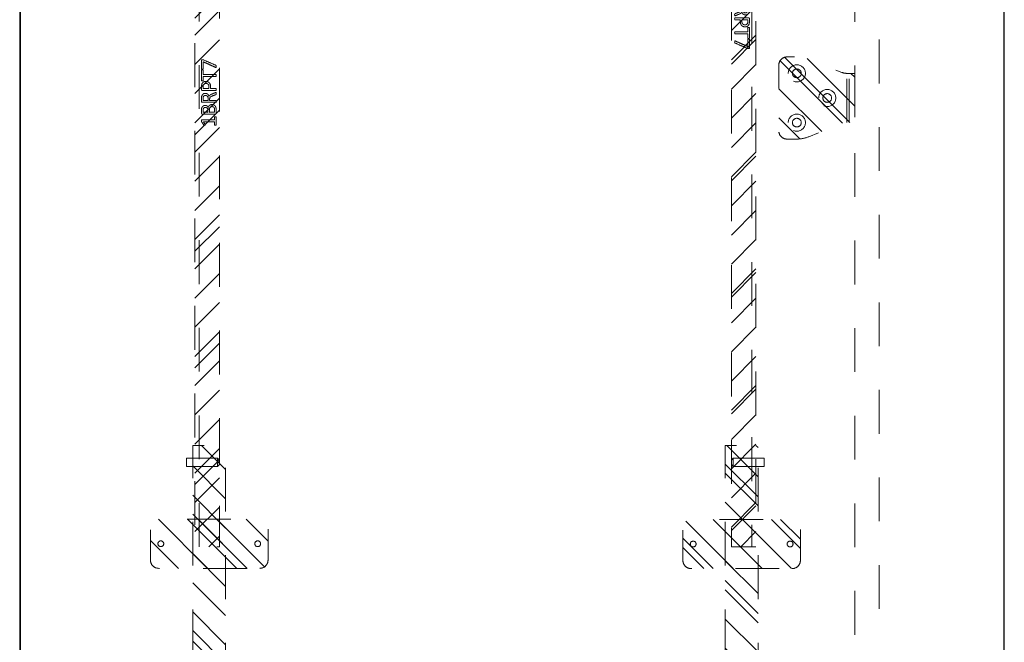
# Model space of a CAD drawing. Header units: inches. Extents: x -463 to -294, y -230 to 12.
# Tile 44 of 68: x -362 to -332, y -45 to -26. Entities that reach past the tile are written whole.
import ezdxf

# ---------------------------------------------------------------- set-up
doc = ezdxf.new("R2010")
doc.units = ezdxf.units.IN
doc.header["$LTSCALE"] = 32
doc.header["$MEASUREMENT"] = 0
doc.header["$PDMODE"] = 1
doc.header["$PDSIZE"] = -2
doc.linetypes.add('Dash Style-1', pattern=[0.083328, 0.041656, -0.041672])
for name, color, linetype, lineweight in [('DashLine', 7, 'Dash Style-1', 13), ('DashLineFill', 7, 'Dash Style-1', 13), ('Drawing', 7, 'Continuous', 18), ('Metal-DeskStructure', 7, 'Continuous', 13), ('None', 7, 'Continuous', 18), ('SolidLine', 7, 'Continuous', 15), ('Wood_1-H', 7, 'Continuous', 13), ('Wood_1-V', 7, 'Continuous', 13)]:
    doc.layers.add(name, color=color, linetype=linetype, lineweight=lineweight)
pattern_1 = [(45, (0, 0), (-1.61302, 1.93572), []), (45, (-1.0608, 1.0608), (-0.472346, 0.416761), [])]

# ---------------------------------------------------------------- blocks, each defined once
blk = doc.blocks.new('Group-13')
at = {"layer": 'Wood_1-H'}
for points in [[(-2.044, 22.895), (-2.044, -48.877)], [(-2.044, -47.814), (-2.044, 22.895), (-2.044, 22.895)], [(-2.044, -48.877), (-2.025, -48.877), (-2.025, 22.895), (-2.044, 22.895), (-2.044, -48.877)], [(-2.044, 22.895), (-2.025, 22.895), (-2.025, -47.814), (-2.044, -47.814), (-2.044, 22.895)], [(-2.025, 22.895), (-2.025, -48.877)], [(-2.025, -47.814), (-2.025, 22.895), (-2.025, 22.895)], [(27.936, 22.895), (27.936, -48.877)], [(27.936, -47.814), (27.936, 22.895), (27.936, 22.895)], [(27.936, -48.877), (27.956, -48.877), (27.956, 22.895), (27.936, 22.895), (27.936, -48.877)], [(27.936, 22.895), (27.956, 22.895), (27.956, -47.814), (27.936, -47.814), (27.936, 22.895)], [(27.956, 22.895), (27.956, -48.877)], [(27.956, -47.814), (27.956, 22.895), (27.956, 22.895)]]:
    blk.add_lwpolyline(points, dxfattribs=at)
at = {"layer": 'Wood_1-V'}
for points in [[(-2.025, 22.895), (-2.025, -48.877)], [(-2.025, -47.814), (-2.025, 22.895), (-2.025, 22.895)], [(-2.025, -48.877), (27.936, -48.877), (27.936, 22.895), (-2.025, 22.895), (-2.025, -48.877)], [(-2.025, 22.895), (27.936, 22.895), (27.936, -47.814), (-2.025, -47.814), (-2.025, 22.895)], [(27.936, 22.895), (27.936, -48.877)], [(27.936, -47.814), (27.936, 22.895), (27.936, 22.895)]]:
    blk.add_lwpolyline(points, dxfattribs=at)
blk = doc.blocks.new('Group-44')
at = {"layer": 'Metal-DeskStructure', "color": 7}
for points, knots in [([(-0.187, 1.906), (-0.194, 1.906), (-0.208, 1.909), (-0.211, 1.917), (-0.211, 2.036), (-0.211, 2.155), (-0.209, 2.159), (-0.204, 2.162), (-0.194, 2.164), (-0.181, 2.164), (-0.172, 2.162), (-0.167, 2.161), (-0.163, 2.155), (-0.163, 2.106), (-0.163, 2.059), (0.007, 2.059), (0.177, 2.059), (0.151, 2.102), (0.125, 2.146), (0.123, 2.151), (0.121, 2.161), (0.125, 2.164), (0.136, 2.166), (0.148, 2.166), (0.158, 2.166), (0.164, 2.164), (0.167, 2.161), (0.169, 2.157), (0.202, 2.105), (0.236, 2.054), (0.237, 2.052), (0.237, 2.048), (0.239, 2.042), (0.239, 2.025), (0.239, 2.007), (0.236, 2.002), (0.232, 2), (0.034, 2), (-0.163, 2), (-0.163, 1.959), (-0.163, 1.915), (-0.167, 1.911), (-0.172, 1.908), (-0.181, 1.906), (-0.187, 1.906)], [0, 0, 0, 0.00261, 0.007831, 0.010441, 0.176195, 0.178805, 0.181415, 0.184026, 0.186636, 0.188594, 0.190551, 0.192509, 0.194467, 0.244389, 0.244389, 0.424498, 0.424498, 0.47805, 0.47805, 0.484241, 0.490432, 0.496622, 0.502813, 0.507071, 0.510941, 0.514811, 0.518682, 0.518682, 0.576295, 0.576295, 0.578743, 0.58119, 0.583638, 0.590247, 0.593184, 0.596122, 0.599059, 0.911881, 0.911881, 0.976501, 0.982376, 0.988251, 0.994125, 1, 1, 1]), ([(-0.082, 1.535), (-0.104, 1.535), (-0.139, 1.546), (-0.169, 1.564), (-0.189, 1.592), (-0.211, 1.642), (-0.211, 1.749), (-0.211, 1.815), (-0.2, 1.83), (0.013, 1.83), (0.226, 1.83), (0.237, 1.815), (0.237, 1.757), (0.237, 1.666), (0.221, 1.614), (0.193, 1.581), (0.151, 1.562), (0.108, 1.562), (0.079, 1.57), (0.055, 1.585), (0.034, 1.609), (0.029, 1.622), (0.025, 1.603), (0.007, 1.572), (-0.021, 1.548), (-0.06, 1.535), (-0.082, 1.535)], [0, 0, 0, 0.031455, 0.06291, 0.094366, 0.125821, 0.188731, 0.266159, 0.275837, 0.285516, 0.435531, 0.44521, 0.454888, 0.521427, 0.574659, 0.627891, 0.681123, 0.734355, 0.762747, 0.791139, 0.819531, 0.847924, 0.847924, 0.885943, 0.923962, 0.961981, 1, 1, 1]), ([(-0.086, 1.598), (-0.065, 1.598), (-0.036, 1.61), (-0.015, 1.634), (-0.004, 1.671), (-0.004, 1.735), (-0.004, 1.771), (-0.083, 1.771), (-0.161, 1.771), (-0.161, 1.728), (-0.161, 1.644), (-0.133, 1.61), (-0.104, 1.598), (-0.086, 1.598)], [0, 0, 0, 0.079156, 0.158312, 0.237468, 0.316624, 0.419526, 0.419526, 0.643799, 0.643799, 0.767809, 0.883905, 0.941952, 1, 1, 1]), ([(0.117, 1.623), (0.134, 1.623), (0.16, 1.633), (0.178, 1.653), (0.188, 1.684), (0.188, 1.74), (0.188, 1.771), (0.116, 1.771), (0.044, 1.771), (0.044, 1.737), (0.044, 1.681), (0.055, 1.651), (0.075, 1.633), (0.103, 1.623), (0.117, 1.623)], [0, 0, 0, 0.074499, 0.148998, 0.223496, 0.297995, 0.395417, 0.395417, 0.61891, 0.61891, 0.724928, 0.793696, 0.862464, 0.931232, 1, 1, 1]), ([(-0.202, 1.168), (-0.205, 1.168), (-0.209, 1.17), (-0.211, 1.178), (-0.213, 1.191), (-0.213, 1.209), (-0.211, 1.22), (-0.209, 1.228), (-0.204, 1.231), (-0.198, 1.233), (-0.145, 1.253), (-0.093, 1.274), (-0.074, 1.281), (-0.045, 1.296), (-0.023, 1.318), (-0.012, 1.348), (-0.012, 1.387), (-0.012, 1.407), (-0.107, 1.407), (-0.205, 1.407), (-0.209, 1.41), (-0.211, 1.418), (-0.213, 1.429), (-0.213, 1.445), (-0.211, 1.456), (-0.209, 1.464), (-0.205, 1.467), (0.006, 1.467), (0.226, 1.467), (0.237, 1.453), (0.237, 1.397), (0.237, 1.333), (0.236, 1.311), (0.234, 1.301), (0.23, 1.276), (0.21, 1.235), (0.18, 1.209), (0.141, 1.194), (0.097, 1.194), (0.06, 1.207), (0.033, 1.229), (0.014, 1.263), (0.007, 1.281), (0.001, 1.27), (-0.014, 1.252), (-0.034, 1.237), (-0.062, 1.224), (-0.078, 1.216), (-0.127, 1.196), (-0.176, 1.176), (-0.189, 1.17), (-0.2, 1.168), (-0.202, 1.168)], [0, 0, 0, 0.004018, 0.008035, 0.012053, 0.01607, 0.020088, 0.024105, 0.028123, 0.03214, 0.03214, 0.070951, 0.070951, 0.084634, 0.098317, 0.112001, 0.125684, 0.138745, 0.138745, 0.202807, 0.205295, 0.207782, 0.21027, 0.212758, 0.214748, 0.216739, 0.218729, 0.220719, 0.332671, 0.339637, 0.346603, 0.391882, 0.407555, 0.423229, 0.423229, 0.466696, 0.510164, 0.553631, 0.597099, 0.640566, 0.684033, 0.727501, 0.770968, 0.770968, 0.798042, 0.825115, 0.852188, 0.879262, 0.879262, 0.958132, 0.958132, 0.979066, 1, 1, 1]), ([(0.112, 1.257), (0.14, 1.257), (0.175, 1.281), (0.184, 1.309), (0.186, 1.318), (0.188, 1.34), (0.188, 1.382), (0.188, 1.407), (0.112, 1.407), (0.036, 1.407), (0.036, 1.378), (0.036, 1.325), (0.047, 1.292), (0.07, 1.268), (0.097, 1.257), (0.112, 1.257)], [0, 0, 0, 0.142515, 0.285031, 0.285031, 0.330993, 0.376955, 0.445899, 0.445899, 0.655281, 0.655281, 0.734439, 0.800829, 0.867219, 0.93361, 1, 1, 1]), ([(0.106, 0.831), (0.071, 0.831), (0.018, 0.853), (-0.019, 0.893), (-0.041, 0.952), (-0.041, 1.02), (-0.041, 1.045), (-0.121, 1.045), (-0.205, 1.045), (-0.209, 1.048), (-0.211, 1.056), (-0.213, 1.067), (-0.213, 1.083), (-0.211, 1.094), (-0.209, 1.102), (-0.205, 1.105), (0.005, 1.105), (0.225, 1.105), (0.237, 1.091), (0.237, 1.034), (0.237, 0.971), (0.234, 0.945), (0.226, 0.908), (0.204, 0.871), (0.173, 0.843), (0.13, 0.831), (0.106, 0.831)], [0, 0, 0, 0.066268, 0.132535, 0.198803, 0.26507, 0.303966, 0.303966, 0.429297, 0.43506, 0.440822, 0.446584, 0.452347, 0.456957, 0.461567, 0.466177, 0.470786, 0.728938, 0.745073, 0.761208, 0.845107, 0.870922, 0.896738, 0.922553, 0.948369, 0.974184, 1, 1, 1]), ([(0.101, 0.893), (0.129, 0.893), (0.165, 0.914), (0.182, 0.943), (0.188, 0.974), (0.188, 1.018), (0.188, 1.045), (0.098, 1.045), (0.009, 1.045), (0.009, 1.018), (0.009, 0.965), (0.022, 0.928), (0.047, 0.904), (0.081, 0.893), (0.101, 0.893)], [0, 0, 0, 0.053098, 0.106195, 0.159293, 0.212391, 0.297937, 0.297937, 0.584068, 0.584068, 0.669615, 0.752211, 0.834807, 0.917404, 1, 1, 1]), ([(0.212, 0.481), (0.206, 0.481), (0.195, 0.481), (0.189, 0.484), (0.186, 0.49), (0.186, 0.554), (0.186, 0.617), (-0.008, 0.617), (-0.205, 0.617), (-0.209, 0.621), (-0.211, 0.628), (-0.213, 0.639), (-0.213, 0.656), (-0.211, 0.667), (-0.209, 0.674), (-0.205, 0.678), (-0.008, 0.678), (0.186, 0.678), (0.186, 0.741), (0.186, 0.805), (0.189, 0.811), (0.195, 0.813), (0.204, 0.815), (0.217, 0.815), (0.228, 0.813), (0.234, 0.811), (0.237, 0.805), (0.237, 0.648), (0.237, 0.49), (0.234, 0.484), (0.228, 0.481), (0.217, 0.481), (0.212, 0.481)], [0, 0, 0, 0.003046, 0.005389, 0.007733, 0.010076, 0.089744, 0.089744, 0.335779, 0.340465, 0.345152, 0.349838, 0.354524, 0.360382, 0.36624, 0.372099, 0.377957, 0.6855, 0.6855, 0.785085, 0.788014, 0.790943, 0.793872, 0.796801, 0.798998, 0.801195, 0.803391, 0.805588, 0.991213, 0.99341, 0.995606, 0.997803, 1, 1, 1]), ([(0.212, 0.169), (0.204, 0.169), (0.19, 0.171), (0.177, 0.174), (0.173, 0.176), (-0.014, 0.257), (-0.2, 0.338), (-0.207, 0.342), (-0.213, 0.353), (-0.213, 0.367), (-0.213, 0.386), (-0.211, 0.399), (-0.207, 0.405), (-0.2, 0.405), (-0.196, 0.403), (-0.006, 0.318), (0.184, 0.233), (0.184, 0.34), (0.184, 0.455), (0.199, 0.46), (0.217, 0.46), (0.226, 0.458), (0.234, 0.457), (0.237, 0.451), (0.237, 0.317), (0.237, 0.182), (0.236, 0.174), (0.228, 0.17), (0.219, 0.169), (0.212, 0.169)], [0, 0, 0, 0.003834, 0.011501, 0.015334, 0.015334, 0.204205, 0.204205, 0.211872, 0.215706, 0.220361, 0.226932, 0.233502, 0.240073, 0.246644, 0.246644, 0.578118, 0.578118, 0.748549, 0.760303, 0.772058, 0.777095, 0.782132, 0.78717, 0.792207, 0.969775, 0.977331, 0.984888, 0.992444, 1, 1, 1])]:
    blk.add_open_spline(points, degree=2, knots=knots, dxfattribs=at)
blk = doc.blocks.new('1BRPT7-CChannel-762 (2D)')
at = {"layer": 'DashLineFill', "linetype": 'Continuous', "lineweight": 13}
h = blk.add_hatch(dxfattribs=at)
h.set_pattern_fill('Steel', color=253, style=0, pattern_type=2)
h.set_pattern_definition(pattern_1)
h.paths.add_polyline_path([(-0.313, 0.417), (-0.313, 15), (0.437, 15), (0.437, -15), (-0.313, -15), (-0.313, -0.417)])
at = {"layer": 'DashLine'}
blk.add_line((0.311, 15), (0.311, -15), dxfattribs=at)
at = {"layer": 'DashLineFill', "flags": 128}
blk.add_lwpolyline([(-0.313, 0.417), (-0.313, 15), (0.437, 15), (0.437, -15), (-0.313, -15), (-0.313, -0.417)], dxfattribs=at)
at = {"layer": 'Metal-DeskStructure', "linetype": 'Continuous', "lineweight": 5}
blk.add_point((0, 0), dxfattribs=at)
at = {"layer": 'Metal-DeskStructure', "color": 7}
blk.add_blockref('Group-44', (0, 0), dxfattribs=at)
blk = doc.blocks.new('Group-48')
at = {"layer": 'DashLine'}
for p, q in [((20.086, 0.689), (19.836, 0.689)), ((19.836, 0.689), (19.836, -0.255)), ((20.086, -0.255), (20.086, 0.689)), ((19.836, -0.255), (19.892, -0.311)), ((19.84, -0.255), (19.836, -0.255)), ((19.852, -0.255), (19.84, -0.255)), ((19.872, -0.255), (19.852, -0.255)), ((19.898, -0.255), (19.872, -0.255)), ((19.928, -0.255), (19.898, -0.255)), ((19.961, -0.255), (19.928, -0.255)), ((19.993, -0.255), (19.961, -0.255)), ((20.023, -0.255), (19.993, -0.255)), ((20.049, -0.255), (20.023, -0.255)), ((20.029, -0.311), (20.086, -0.255)), ((20.069, -0.255), (20.049, -0.255)), ((20.081, -0.255), (20.069, -0.255)), ((20.086, -0.255), (20.081, -0.255)), ((19.901, -0.311), (19.892, -0.311)), ((19.912, -0.311), (19.901, -0.311)), ((19.926, -0.311), (19.912, -0.311)), ((19.943, -0.311), (19.926, -0.311)), ((19.978, -0.311), (19.943, -0.311)), ((19.995, -0.311), (19.978, -0.311)), ((20.009, -0.311), (19.995, -0.311)), ((20.02, -0.311), (20.009, -0.311)), ((20.027, -0.311), (20.02, -0.311)), ((20.029, -0.311), (20.027, -0.311))]:
    blk.add_line(p, q, dxfattribs=at)
blk = doc.blocks.new('1BRPT5-RightBeam (2D)')
at = {"layer": 'DashLineFill', "linetype": 'Continuous', "lineweight": 13}
h = blk.add_hatch(dxfattribs=at)
h.set_pattern_fill('Steel', color=253, style=0, pattern_type=2)
h.set_pattern_definition(pattern_1)
edge = h.paths.add_edge_path()
edge.add_arc((16.982, -1.541), 0.25, 180, 270)
edge.add_line((16.982, -1.791), (17.978, -1.791))
edge.add_arc((17.978, -1.541), 0.25, 270, 360)
edge.add_line((18.228, -1.541), (18.228, 1.541))
edge.add_arc((17.978, 1.541), 0.25, 0, 90)
edge.add_line((17.978, 1.791), (16.982, 1.791))
edge.add_arc((16.982, 1.541), 0.25, 90, 180)
edge.add_line((16.732, 1.541), (16.732, -1.541))
h = blk.add_hatch(dxfattribs=at)
h.set_pattern_fill('Steel', color=253, style=0, pattern_type=2)
h.set_pattern_definition(pattern_1)
h.paths.add_polyline_path([(-1.85, 0.5), (20.472, 0.5), (20.472, -0.5), (-1.85, -0.5)])
at = {"layer": 'DashLineFill', "flags": 128}
blk.add_lwpolyline([(16.732, -1.541, 0.414214), (16.982, -1.791), (17.978, -1.791, 0.414214), (18.228, -1.541), (18.228, 1.541, 0.414214), (17.978, 1.791), (16.982, 1.791, 0.414214), (16.732, 1.541)], format="xyb", close=True, dxfattribs=at)
blk.add_lwpolyline([(-1.85, 0.5), (20.472, 0.5), (20.472, -0.5), (-1.85, -0.5)], close=True, dxfattribs=at)
at = {"layer": 'SolidLine', "flags": 128}
for points in [[(17.569, 1.476), (17.568, 1.468), (17.567, 1.459), (17.565, 1.451), (17.562, 1.442), (17.558, 1.435), (17.554, 1.427), (17.549, 1.42), (17.543, 1.414), (17.537, 1.408), (17.53, 1.403), (17.522, 1.398), (17.514, 1.395), (17.506, 1.392), (17.498, 1.389), (17.489, 1.388), (17.48, 1.388), (17.472, 1.388), (17.463, 1.389), (17.455, 1.392), (17.446, 1.395), (17.439, 1.398), (17.431, 1.403), (17.424, 1.408), (17.418, 1.414), (17.412, 1.42), (17.407, 1.427), (17.402, 1.435), (17.398, 1.442), (17.396, 1.451), (17.393, 1.459), (17.392, 1.468), (17.392, 1.476), (17.392, 1.485), (17.393, 1.494), (17.396, 1.502), (17.398, 1.51), (17.402, 1.518), (17.407, 1.526), (17.412, 1.533), (17.418, 1.539), (17.424, 1.545), (17.431, 1.55), (17.439, 1.555), (17.446, 1.558), (17.455, 1.561), (17.463, 1.563), (17.472, 1.565), (17.48, 1.565), (17.489, 1.565), (17.498, 1.563), (17.506, 1.561), (17.514, 1.558), (17.522, 1.555), (17.53, 1.55), (17.537, 1.545), (17.543, 1.539), (17.549, 1.533), (17.554, 1.526), (17.558, 1.518), (17.562, 1.51), (17.565, 1.502), (17.567, 1.494), (17.568, 1.485)], [(17.569, -1.476), (17.568, -1.485), (17.567, -1.494), (17.565, -1.502), (17.562, -1.51), (17.558, -1.518), (17.554, -1.526), (17.549, -1.533), (17.543, -1.539), (17.537, -1.545), (17.53, -1.55), (17.522, -1.555), (17.514, -1.558), (17.506, -1.561), (17.498, -1.563), (17.489, -1.565), (17.48, -1.565), (17.472, -1.565), (17.463, -1.563), (17.455, -1.561), (17.446, -1.558), (17.439, -1.555), (17.431, -1.55), (17.424, -1.545), (17.418, -1.539), (17.412, -1.533), (17.407, -1.526), (17.402, -1.518), (17.398, -1.51), (17.396, -1.502), (17.393, -1.494), (17.392, -1.485), (17.392, -1.476), (17.392, -1.468), (17.393, -1.459), (17.396, -1.451), (17.398, -1.442), (17.402, -1.435), (17.407, -1.427), (17.412, -1.42), (17.418, -1.414), (17.424, -1.408), (17.431, -1.403), (17.439, -1.398), (17.446, -1.395), (17.455, -1.392), (17.463, -1.389), (17.472, -1.388), (17.48, -1.388), (17.489, -1.388), (17.498, -1.389), (17.506, -1.392), (17.514, -1.395), (17.522, -1.398), (17.53, -1.403), (17.537, -1.408), (17.543, -1.414), (17.549, -1.42), (17.554, -1.427), (17.558, -1.435), (17.562, -1.442), (17.565, -1.451), (17.567, -1.459), (17.568, -1.468)]]:
    blk.add_lwpolyline(points, close=True, dxfattribs=at)
at = {"layer": 'DashLine', "color": 7}
blk.add_blockref('Group-48', (0, 0), dxfattribs=at)
blk = doc.blocks.new('Group-46')
at = {"layer": 'DashLine'}
for p, q in [((19.836, 0.255), (19.892, 0.311)), ((19.901, 0.311), (19.892, 0.311)), ((19.912, 0.311), (19.901, 0.311)), ((19.926, 0.311), (19.912, 0.311)), ((19.943, 0.311), (19.926, 0.311)), ((19.978, 0.311), (19.943, 0.311)), ((19.995, 0.311), (19.978, 0.311)), ((20.009, 0.311), (19.995, 0.311)), ((20.02, 0.311), (20.009, 0.311)), ((20.027, 0.311), (20.02, 0.311)), ((20.029, 0.311), (20.027, 0.311)), ((20.029, 0.311), (20.086, 0.255)), ((19.84, 0.255), (19.836, 0.255)), ((19.836, -0.689), (19.836, 0.255)), ((19.852, 0.255), (19.84, 0.255)), ((19.872, 0.255), (19.852, 0.255)), ((19.898, 0.255), (19.872, 0.255)), ((19.928, 0.255), (19.898, 0.255)), ((19.961, 0.255), (19.928, 0.255)), ((19.993, 0.255), (19.961, 0.255)), ((20.023, 0.255), (19.993, 0.255)), ((20.049, 0.255), (20.023, 0.255)), ((20.069, 0.255), (20.049, 0.255)), ((20.081, 0.255), (20.069, 0.255)), ((20.086, 0.255), (20.081, 0.255)), ((20.086, 0.255), (20.086, -0.689)), ((20.086, -0.689), (19.836, -0.689))]:
    blk.add_line(p, q, dxfattribs=at)
blk = doc.blocks.new('1BRPT6-LeftBeam (2D)')
at = {"layer": 'DashLineFill', "linetype": 'Continuous', "lineweight": 13}
h = blk.add_hatch(dxfattribs=at)
h.set_pattern_fill('Steel', color=253, style=0, pattern_type=2)
h.set_pattern_definition(pattern_1)
edge = h.paths.add_edge_path()
edge.add_arc((16.974, -1.541), 0.25, 180, 270)
edge.add_line((16.974, -1.791), (17.97, -1.791))
edge.add_arc((17.97, -1.541), 0.25, 270, 360)
edge.add_line((18.22, -1.541), (18.22, 1.541))
edge.add_arc((17.97, 1.541), 0.25, 0, 90)
edge.add_line((17.97, 1.791), (16.974, 1.791))
edge.add_arc((16.974, 1.541), 0.25, 90, 180)
edge.add_line((16.724, 1.541), (16.724, -1.541))
h = blk.add_hatch(dxfattribs=at)
h.set_pattern_fill('Steel', color=253, style=0, pattern_type=2)
h.set_pattern_definition(pattern_1)
h.paths.add_polyline_path([(-1.85, 0.5), (20.472, 0.5), (20.472, -0.5), (-1.85, -0.5)])
at = {"layer": 'DashLineFill', "flags": 128}
blk.add_lwpolyline([(16.724, -1.541, 0.414214), (16.974, -1.791), (17.97, -1.791, 0.414214), (18.22, -1.541), (18.22, 1.541, 0.414214), (17.97, 1.791), (16.974, 1.791, 0.414214), (16.724, 1.541)], format="xyb", close=True, dxfattribs=at)
blk.add_lwpolyline([(-1.85, 0.5), (20.472, 0.5), (20.472, -0.5), (-1.85, -0.5)], close=True, dxfattribs=at)
at = {"layer": 'SolidLine', "flags": 128}
for points in [[(17.561, 1.476), (17.561, 1.468), (17.559, 1.459), (17.557, 1.451), (17.554, 1.442), (17.551, 1.435), (17.546, 1.427), (17.541, 1.42), (17.535, 1.414), (17.529, 1.408), (17.522, 1.403), (17.514, 1.398), (17.506, 1.395), (17.498, 1.392), (17.49, 1.389), (17.481, 1.388), (17.472, 1.388), (17.464, 1.388), (17.455, 1.389), (17.447, 1.392), (17.439, 1.395), (17.431, 1.398), (17.423, 1.403), (17.416, 1.408), (17.41, 1.414), (17.404, 1.42), (17.399, 1.427), (17.394, 1.435), (17.391, 1.442), (17.388, 1.451), (17.386, 1.459), (17.384, 1.468), (17.384, 1.476), (17.384, 1.485), (17.386, 1.494), (17.388, 1.502), (17.391, 1.51), (17.394, 1.518), (17.399, 1.526), (17.404, 1.533), (17.41, 1.539), (17.416, 1.545), (17.423, 1.55), (17.431, 1.555), (17.439, 1.558), (17.447, 1.561), (17.455, 1.563), (17.464, 1.565), (17.472, 1.565), (17.481, 1.565), (17.49, 1.563), (17.498, 1.561), (17.506, 1.558), (17.514, 1.555), (17.522, 1.55), (17.529, 1.545), (17.535, 1.539), (17.541, 1.533), (17.546, 1.526), (17.551, 1.518), (17.554, 1.51), (17.557, 1.502), (17.559, 1.494), (17.561, 1.485)], [(17.561, -1.476), (17.561, -1.485), (17.559, -1.494), (17.557, -1.502), (17.554, -1.51), (17.551, -1.518), (17.546, -1.526), (17.541, -1.533), (17.535, -1.539), (17.529, -1.545), (17.522, -1.55), (17.514, -1.555), (17.506, -1.558), (17.498, -1.561), (17.49, -1.563), (17.481, -1.565), (17.472, -1.565), (17.464, -1.565), (17.455, -1.563), (17.447, -1.561), (17.439, -1.558), (17.431, -1.555), (17.423, -1.55), (17.416, -1.545), (17.41, -1.539), (17.404, -1.533), (17.399, -1.526), (17.394, -1.518), (17.391, -1.51), (17.388, -1.502), (17.386, -1.494), (17.384, -1.485), (17.384, -1.476), (17.384, -1.468), (17.386, -1.459), (17.388, -1.451), (17.391, -1.442), (17.394, -1.435), (17.399, -1.427), (17.404, -1.42), (17.41, -1.414), (17.416, -1.408), (17.423, -1.403), (17.431, -1.398), (17.439, -1.395), (17.447, -1.392), (17.455, -1.389), (17.464, -1.388), (17.472, -1.388), (17.481, -1.388), (17.49, -1.389), (17.498, -1.392), (17.506, -1.395), (17.514, -1.398), (17.522, -1.403), (17.529, -1.408), (17.535, -1.414), (17.541, -1.42), (17.546, -1.427), (17.551, -1.435), (17.554, -1.442), (17.557, -1.451), (17.559, -1.459), (17.561, -1.468)]]:
    blk.add_lwpolyline(points, close=True, dxfattribs=at)
at = {"layer": 'DashLine', "color": 7}
blk.add_blockref('Group-46', (0, 0), dxfattribs=at)
blk = doc.blocks.new('Group-50')
at = {"layer": 'None', "color": 7}
for name, p, rotation in [('1BRPT7-CChannel-762 (2D)', (3.731, -12.249), 180), ('1BRPT5-RightBeam (2D)', (3.731, -44.637), 90), ('1BRPT6-LeftBeam (2D)', (19.952, -44.637), 90)]:
    blk.add_blockref(name, p, dxfattribs=dict(at, rotation=rotation))
blk.add_blockref('1BRPT7-CChannel-762 (2D)', (19.952, -12.249), dxfattribs=at)
blk = doc.blocks.new('Group-51')
at = {"layer": 'None'}
blk.add_blockref('Group-50', (0, 0), dxfattribs=at)
blk = doc.blocks.new('Group-72')
at = {"layer": 'DashLineFill', "linetype": 'Continuous', "lineweight": 13}
h = blk.add_hatch(dxfattribs=at)
h.set_pattern_fill('Steel', color=253, style=0, pattern_type=2)
h.set_pattern_definition(pattern_1)
h.paths.add_polyline_path([(0.75, 2.026), (0.776, 2.024), (0.801, 2.02), (0.826, 2.014), (0.85, 2.006), (0.873, 1.995), (0.895, 1.982), (0.916, 1.966), (0.935, 1.949), (0.952, 1.93), (0.967, 1.91), (0.98, 1.888), (0.991, 1.864), (1, 1.84), (1.006, 1.815), (1.01, 1.79), (1.011, 1.765), (1.01, 1.739), (1.006, 1.714), (1, 1.689), (0.991, 1.665), (0.98, 1.642), (0.967, 1.62), (0.952, 1.599), (0.935, 1.58), (0.916, 1.563), (0.895, 1.548), (0.873, 1.534), (0.85, 1.523), (0.826, 1.515), (0.801, 1.509), (0.776, 1.505), (0.75, 1.504), (0.724, 1.505), (0.699, 1.509), (0.674, 1.515), (0.65, 1.523), (0.627, 1.534), (0.605, 1.548), (0.584, 1.563), (0.565, 1.58), (0.548, 1.599), (0.533, 1.62), (0.52, 1.642), (0.509, 1.665), (0.5, 1.689), (0.494, 1.714), (0.49, 1.739), (0.489, 1.765), (0.49, 1.79), (0.494, 1.815), (0.5, 1.84), (0.509, 1.864), (0.52, 1.888), (0.533, 1.91), (0.548, 1.93), (0.565, 1.949), (0.584, 1.966), (0.605, 1.982), (0.627, 1.995), (0.65, 2.006), (0.674, 2.014), (0.699, 2.02), (0.724, 2.024)])
h = blk.add_hatch(dxfattribs=at)
h.set_pattern_fill('Steel', color=253, style=0, pattern_type=2)
h.set_pattern_definition(pattern_1)
h.paths.add_polyline_path([(0.75, 1.897), (0.763, 1.897), (0.776, 1.895), (0.789, 1.892), (0.801, 1.887), (0.813, 1.882), (0.824, 1.875), (0.834, 1.867), (0.844, 1.859), (0.853, 1.849), (0.86, 1.838), (0.867, 1.827), (0.873, 1.815), (0.877, 1.803), (0.88, 1.79), (0.882, 1.778), (0.883, 1.765), (0.882, 1.752), (0.88, 1.739), (0.877, 1.726), (0.873, 1.714), (0.867, 1.702), (0.86, 1.691), (0.853, 1.68), (0.844, 1.671), (0.834, 1.662), (0.824, 1.654), (0.813, 1.647), (0.801, 1.642), (0.789, 1.637), (0.776, 1.634), (0.763, 1.632), (0.75, 1.632), (0.737, 1.632), (0.724, 1.634), (0.711, 1.637), (0.699, 1.642), (0.687, 1.647), (0.676, 1.654), (0.666, 1.662), (0.656, 1.671), (0.647, 1.68), (0.64, 1.691), (0.633, 1.702), (0.627, 1.714), (0.623, 1.726), (0.62, 1.739), (0.618, 1.752), (0.617, 1.765), (0.618, 1.778), (0.62, 1.79), (0.623, 1.803), (0.627, 1.815), (0.633, 1.827), (0.64, 1.838), (0.647, 1.849), (0.656, 1.859), (0.666, 1.867), (0.676, 1.875), (0.687, 1.882), (0.699, 1.887), (0.711, 1.892), (0.724, 1.895), (0.737, 1.897)])
at = {"layer": 'DashLineFill', "flags": 128}
for points in [[(0.75, 2.026), (0.776, 2.024), (0.801, 2.02), (0.826, 2.014), (0.85, 2.006), (0.873, 1.995), (0.895, 1.982), (0.916, 1.966), (0.935, 1.949), (0.952, 1.93), (0.967, 1.91), (0.98, 1.888), (0.991, 1.864), (1, 1.84), (1.006, 1.815), (1.01, 1.79), (1.011, 1.765), (1.01, 1.739), (1.006, 1.714), (1, 1.689), (0.991, 1.665), (0.98, 1.642), (0.967, 1.62), (0.952, 1.599), (0.935, 1.58), (0.916, 1.563), (0.895, 1.548), (0.873, 1.534), (0.85, 1.523), (0.826, 1.515), (0.801, 1.509), (0.776, 1.505), (0.75, 1.504), (0.724, 1.505), (0.699, 1.509), (0.674, 1.515), (0.65, 1.523), (0.627, 1.534), (0.605, 1.548), (0.584, 1.563), (0.565, 1.58), (0.548, 1.599), (0.533, 1.62), (0.52, 1.642), (0.509, 1.665), (0.5, 1.689), (0.494, 1.714), (0.49, 1.739), (0.489, 1.765), (0.49, 1.79), (0.494, 1.815), (0.5, 1.84), (0.509, 1.864), (0.52, 1.888), (0.533, 1.91), (0.548, 1.93), (0.565, 1.949), (0.584, 1.966), (0.605, 1.982), (0.627, 1.995), (0.65, 2.006), (0.674, 2.014), (0.699, 2.02), (0.724, 2.024)], [(0.75, 1.897), (0.763, 1.897), (0.776, 1.895), (0.789, 1.892), (0.801, 1.887), (0.813, 1.882), (0.824, 1.875), (0.834, 1.867), (0.844, 1.859), (0.853, 1.849), (0.86, 1.838), (0.867, 1.827), (0.873, 1.815), (0.877, 1.803), (0.88, 1.79), (0.882, 1.778), (0.883, 1.765), (0.882, 1.752), (0.88, 1.739), (0.877, 1.726), (0.873, 1.714), (0.867, 1.702), (0.86, 1.691), (0.853, 1.68), (0.844, 1.671), (0.834, 1.662), (0.824, 1.654), (0.813, 1.647), (0.801, 1.642), (0.789, 1.637), (0.776, 1.634), (0.763, 1.632), (0.75, 1.632), (0.737, 1.632), (0.724, 1.634), (0.711, 1.637), (0.699, 1.642), (0.687, 1.647), (0.676, 1.654), (0.666, 1.662), (0.656, 1.671), (0.647, 1.68), (0.64, 1.691), (0.633, 1.702), (0.627, 1.714), (0.623, 1.726), (0.62, 1.739), (0.618, 1.752), (0.617, 1.765), (0.618, 1.778), (0.62, 1.79), (0.623, 1.803), (0.627, 1.815), (0.633, 1.827), (0.64, 1.838), (0.647, 1.849), (0.656, 1.859), (0.666, 1.867), (0.676, 1.875), (0.687, 1.882), (0.699, 1.887), (0.711, 1.892), (0.724, 1.895), (0.737, 1.897)]]:
    blk.add_lwpolyline(points, close=True, dxfattribs=at)
blk = doc.blocks.new('Group-73')
at = {"layer": 'DashLineFill', "linetype": 'Continuous', "lineweight": 13}
h = blk.add_hatch(dxfattribs=at)
h.set_pattern_fill('Steel', color=253, style=0, pattern_type=2)
h.set_pattern_definition(pattern_1)
h.paths.add_polyline_path([(-0.75, 2.026), (-0.724, 2.024), (-0.699, 2.02), (-0.674, 2.014), (-0.65, 2.006), (-0.627, 1.995), (-0.605, 1.982), (-0.584, 1.966), (-0.565, 1.949), (-0.548, 1.93), (-0.533, 1.91), (-0.52, 1.888), (-0.509, 1.864), (-0.5, 1.84), (-0.494, 1.815), (-0.49, 1.79), (-0.489, 1.765), (-0.49, 1.739), (-0.494, 1.714), (-0.5, 1.689), (-0.509, 1.665), (-0.52, 1.642), (-0.533, 1.62), (-0.548, 1.599), (-0.565, 1.58), (-0.584, 1.563), (-0.605, 1.548), (-0.627, 1.534), (-0.65, 1.523), (-0.674, 1.515), (-0.699, 1.509), (-0.724, 1.505), (-0.75, 1.504), (-0.776, 1.505), (-0.801, 1.509), (-0.826, 1.515), (-0.85, 1.523), (-0.873, 1.534), (-0.895, 1.548), (-0.916, 1.563), (-0.935, 1.58), (-0.952, 1.599), (-0.967, 1.62), (-0.98, 1.642), (-0.991, 1.665), (-1, 1.689), (-1.006, 1.714), (-1.01, 1.739), (-1.011, 1.765), (-1.01, 1.79), (-1.006, 1.815), (-1, 1.84), (-0.991, 1.864), (-0.98, 1.888), (-0.967, 1.91), (-0.952, 1.93), (-0.935, 1.949), (-0.916, 1.966), (-0.895, 1.982), (-0.873, 1.995), (-0.85, 2.006), (-0.826, 2.014), (-0.801, 2.02), (-0.776, 2.024)])
h = blk.add_hatch(dxfattribs=at)
h.set_pattern_fill('Steel', color=253, style=0, pattern_type=2)
h.set_pattern_definition(pattern_1)
h.paths.add_polyline_path([(-0.75, 1.897), (-0.737, 1.897), (-0.724, 1.895), (-0.711, 1.892), (-0.699, 1.887), (-0.687, 1.882), (-0.676, 1.875), (-0.666, 1.867), (-0.656, 1.859), (-0.647, 1.849), (-0.64, 1.838), (-0.633, 1.827), (-0.627, 1.815), (-0.623, 1.803), (-0.62, 1.79), (-0.618, 1.778), (-0.617, 1.765), (-0.618, 1.752), (-0.62, 1.739), (-0.623, 1.726), (-0.627, 1.714), (-0.633, 1.702), (-0.64, 1.691), (-0.647, 1.68), (-0.656, 1.671), (-0.666, 1.662), (-0.676, 1.654), (-0.687, 1.647), (-0.699, 1.642), (-0.711, 1.637), (-0.724, 1.634), (-0.737, 1.632), (-0.75, 1.632), (-0.763, 1.632), (-0.776, 1.634), (-0.789, 1.637), (-0.801, 1.642), (-0.813, 1.647), (-0.824, 1.654), (-0.834, 1.662), (-0.844, 1.671), (-0.853, 1.68), (-0.86, 1.691), (-0.867, 1.702), (-0.873, 1.714), (-0.877, 1.726), (-0.88, 1.739), (-0.882, 1.752), (-0.883, 1.765), (-0.882, 1.778), (-0.88, 1.79), (-0.877, 1.803), (-0.873, 1.815), (-0.867, 1.827), (-0.86, 1.838), (-0.853, 1.849), (-0.844, 1.859), (-0.834, 1.867), (-0.824, 1.875), (-0.813, 1.882), (-0.801, 1.887), (-0.789, 1.892), (-0.776, 1.895), (-0.763, 1.897)])
at = {"layer": 'DashLineFill', "flags": 128}
for points in [[(-0.75, 2.026), (-0.724, 2.024), (-0.699, 2.02), (-0.674, 2.014), (-0.65, 2.006), (-0.627, 1.995), (-0.605, 1.982), (-0.584, 1.966), (-0.565, 1.949), (-0.548, 1.93), (-0.533, 1.91), (-0.52, 1.888), (-0.509, 1.864), (-0.5, 1.84), (-0.494, 1.815), (-0.49, 1.79), (-0.489, 1.765), (-0.49, 1.739), (-0.494, 1.714), (-0.5, 1.689), (-0.509, 1.665), (-0.52, 1.642), (-0.533, 1.62), (-0.548, 1.599), (-0.565, 1.58), (-0.584, 1.563), (-0.605, 1.548), (-0.627, 1.534), (-0.65, 1.523), (-0.674, 1.515), (-0.699, 1.509), (-0.724, 1.505), (-0.75, 1.504), (-0.776, 1.505), (-0.801, 1.509), (-0.826, 1.515), (-0.85, 1.523), (-0.873, 1.534), (-0.895, 1.548), (-0.916, 1.563), (-0.935, 1.58), (-0.952, 1.599), (-0.967, 1.62), (-0.98, 1.642), (-0.991, 1.665), (-1, 1.689), (-1.006, 1.714), (-1.01, 1.739), (-1.011, 1.765), (-1.01, 1.79), (-1.006, 1.815), (-1, 1.84), (-0.991, 1.864), (-0.98, 1.888), (-0.967, 1.91), (-0.952, 1.93), (-0.935, 1.949), (-0.916, 1.966), (-0.895, 1.982), (-0.873, 1.995), (-0.85, 2.006), (-0.826, 2.014), (-0.801, 2.02), (-0.776, 2.024)], [(-0.75, 1.897), (-0.737, 1.897), (-0.724, 1.895), (-0.711, 1.892), (-0.699, 1.887), (-0.687, 1.882), (-0.676, 1.875), (-0.666, 1.867), (-0.656, 1.859), (-0.647, 1.849), (-0.64, 1.838), (-0.633, 1.827), (-0.627, 1.815), (-0.623, 1.803), (-0.62, 1.79), (-0.618, 1.778), (-0.617, 1.765), (-0.618, 1.752), (-0.62, 1.739), (-0.623, 1.726), (-0.627, 1.714), (-0.633, 1.702), (-0.64, 1.691), (-0.647, 1.68), (-0.656, 1.671), (-0.666, 1.662), (-0.676, 1.654), (-0.687, 1.647), (-0.699, 1.642), (-0.711, 1.637), (-0.724, 1.634), (-0.737, 1.632), (-0.75, 1.632), (-0.763, 1.632), (-0.776, 1.634), (-0.789, 1.637), (-0.801, 1.642), (-0.813, 1.647), (-0.824, 1.654), (-0.834, 1.662), (-0.844, 1.671), (-0.853, 1.68), (-0.86, 1.691), (-0.867, 1.702), (-0.873, 1.714), (-0.877, 1.726), (-0.88, 1.739), (-0.882, 1.752), (-0.883, 1.765), (-0.882, 1.778), (-0.88, 1.79), (-0.877, 1.803), (-0.873, 1.815), (-0.867, 1.827), (-0.86, 1.838), (-0.853, 1.849), (-0.844, 1.859), (-0.834, 1.867), (-0.824, 1.875), (-0.813, 1.882), (-0.801, 1.887), (-0.789, 1.892), (-0.776, 1.895), (-0.763, 1.897)]]:
    blk.add_lwpolyline(points, close=True, dxfattribs=at)
blk = doc.blocks.new('Group-74')
at = {"layer": 'DashLineFill', "linetype": 'Continuous', "lineweight": 13}
h = blk.add_hatch(dxfattribs=at)
h.set_pattern_fill('Steel', color=253, style=0, pattern_type=2)
h.set_pattern_definition(pattern_1)
h.paths.add_polyline_path([(0, 1.099), (0.026, 1.098), (0.051, 1.094), (0.076, 1.088), (0.1, 1.079), (0.123, 1.068), (0.145, 1.055), (0.166, 1.04), (0.185, 1.023), (0.202, 1.004), (0.217, 0.983), (0.23, 0.961), (0.241, 0.938), (0.25, 0.914), (0.256, 0.889), (0.26, 0.864), (0.261, 0.838), (0.26, 0.813), (0.256, 0.787), (0.25, 0.762), (0.241, 0.738), (0.23, 0.715), (0.217, 0.693), (0.202, 0.673), (0.185, 0.654), (0.166, 0.636), (0.145, 0.621), (0.123, 0.608), (0.1, 0.597), (0.076, 0.588), (0.051, 0.582), (0.026, 0.579), (0, 0.577), (-0.026, 0.579), (-0.051, 0.582), (-0.076, 0.588), (-0.1, 0.597), (-0.123, 0.608), (-0.145, 0.621), (-0.166, 0.636), (-0.185, 0.654), (-0.202, 0.673), (-0.217, 0.693), (-0.23, 0.715), (-0.241, 0.738), (-0.25, 0.762), (-0.256, 0.787), (-0.26, 0.813), (-0.261, 0.838), (-0.26, 0.864), (-0.256, 0.889), (-0.25, 0.914), (-0.241, 0.938), (-0.23, 0.961), (-0.217, 0.983), (-0.202, 1.004), (-0.185, 1.023), (-0.166, 1.04), (-0.145, 1.055), (-0.123, 1.068), (-0.1, 1.079), (-0.076, 1.088), (-0.051, 1.094), (-0.026, 1.098)])
h = blk.add_hatch(dxfattribs=at)
h.set_pattern_fill('Steel', color=253, style=0, pattern_type=2)
h.set_pattern_definition(pattern_1)
h.paths.add_polyline_path([(0, 0.971), (0.013, 0.97), (0.026, 0.969), (0.039, 0.965), (0.051, 0.961), (0.063, 0.955), (0.074, 0.949), (0.084, 0.941), (0.094, 0.932), (0.103, 0.922), (0.11, 0.912), (0.117, 0.901), (0.123, 0.889), (0.127, 0.877), (0.13, 0.864), (0.132, 0.851), (0.133, 0.838), (0.132, 0.825), (0.13, 0.812), (0.127, 0.8), (0.123, 0.787), (0.117, 0.776), (0.11, 0.764), (0.103, 0.754), (0.094, 0.744), (0.084, 0.735), (0.074, 0.728), (0.063, 0.721), (0.051, 0.715), (0.039, 0.711), (0.026, 0.708), (0.013, 0.706), (0, 0.705), (-0.013, 0.706), (-0.026, 0.708), (-0.039, 0.711), (-0.051, 0.715), (-0.063, 0.721), (-0.074, 0.728), (-0.084, 0.735), (-0.094, 0.744), (-0.103, 0.754), (-0.11, 0.764), (-0.117, 0.776), (-0.123, 0.787), (-0.127, 0.8), (-0.13, 0.812), (-0.132, 0.825), (-0.133, 0.838), (-0.132, 0.851), (-0.13, 0.864), (-0.127, 0.877), (-0.123, 0.889), (-0.117, 0.901), (-0.11, 0.912), (-0.103, 0.922), (-0.094, 0.932), (-0.084, 0.941), (-0.074, 0.949), (-0.063, 0.955), (-0.051, 0.961), (-0.039, 0.965), (-0.026, 0.969), (-0.013, 0.97)])
at = {"layer": 'DashLineFill', "flags": 128}
for points in [[(0, 1.099), (0.026, 1.098), (0.051, 1.094), (0.076, 1.088), (0.1, 1.079), (0.123, 1.068), (0.145, 1.055), (0.166, 1.04), (0.185, 1.023), (0.202, 1.004), (0.217, 0.983), (0.23, 0.961), (0.241, 0.938), (0.25, 0.914), (0.256, 0.889), (0.26, 0.864), (0.261, 0.838), (0.26, 0.813), (0.256, 0.787), (0.25, 0.762), (0.241, 0.738), (0.23, 0.715), (0.217, 0.693), (0.202, 0.673), (0.185, 0.654), (0.166, 0.636), (0.145, 0.621), (0.123, 0.608), (0.1, 0.597), (0.076, 0.588), (0.051, 0.582), (0.026, 0.579), (0, 0.577), (-0.026, 0.579), (-0.051, 0.582), (-0.076, 0.588), (-0.1, 0.597), (-0.123, 0.608), (-0.145, 0.621), (-0.166, 0.636), (-0.185, 0.654), (-0.202, 0.673), (-0.217, 0.693), (-0.23, 0.715), (-0.241, 0.738), (-0.25, 0.762), (-0.256, 0.787), (-0.26, 0.813), (-0.261, 0.838), (-0.26, 0.864), (-0.256, 0.889), (-0.25, 0.914), (-0.241, 0.938), (-0.23, 0.961), (-0.217, 0.983), (-0.202, 1.004), (-0.185, 1.023), (-0.166, 1.04), (-0.145, 1.055), (-0.123, 1.068), (-0.1, 1.079), (-0.076, 1.088), (-0.051, 1.094), (-0.026, 1.098)], [(0, 0.971), (0.013, 0.97), (0.026, 0.969), (0.039, 0.965), (0.051, 0.961), (0.063, 0.955), (0.074, 0.949), (0.084, 0.941), (0.094, 0.932), (0.103, 0.922), (0.11, 0.912), (0.117, 0.901), (0.123, 0.889), (0.127, 0.877), (0.13, 0.864), (0.132, 0.851), (0.133, 0.838), (0.132, 0.825), (0.13, 0.812), (0.127, 0.8), (0.123, 0.787), (0.117, 0.776), (0.11, 0.764), (0.103, 0.754), (0.094, 0.744), (0.084, 0.735), (0.074, 0.728), (0.063, 0.721), (0.051, 0.715), (0.039, 0.711), (0.026, 0.708), (0.013, 0.706), (0, 0.705), (-0.013, 0.706), (-0.026, 0.708), (-0.039, 0.711), (-0.051, 0.715), (-0.063, 0.721), (-0.074, 0.728), (-0.084, 0.735), (-0.094, 0.744), (-0.103, 0.754), (-0.11, 0.764), (-0.117, 0.776), (-0.123, 0.787), (-0.127, 0.8), (-0.13, 0.812), (-0.132, 0.825), (-0.133, 0.838), (-0.132, 0.851), (-0.13, 0.864), (-0.127, 0.877), (-0.123, 0.889), (-0.117, 0.901), (-0.11, 0.912), (-0.103, 0.922), (-0.094, 0.932), (-0.084, 0.941), (-0.074, 0.949), (-0.063, 0.955), (-0.051, 0.961), (-0.039, 0.965), (-0.026, 0.969), (-0.013, 0.97)]]:
    blk.add_lwpolyline(points, close=True, dxfattribs=at)
blk = doc.blocks.new('SlateModestyBracket (2D)')
at = {"layer": 'DashLineFill', "linetype": 'Continuous', "lineweight": 13}
h = blk.add_hatch(dxfattribs=at)
h.set_pattern_fill('Steel', color=253, style=0, pattern_type=2)
h.set_pattern_definition(pattern_1)
edge = h.paths.add_edge_path()
edge.add_line((0.75, 0), (-0.75, 0))
edge.add_line((-0.75, 0), (-0.75, 0.243))
edge.add_arc((-1.144, 0.243), 0.394, 0, 21.7452)
edge.add_line((-0.778, 0.389), (-1.179, 1.394))
edge.add_arc((-0.25, 1.765), 1, 180, 201.7452, ccw=False)
edge.add_line((-1.25, 1.765), (-1.25, 2.063))
edge.add_arc((-1, 2.063), 0.25, 90, 180, ccw=False)
edge.add_line((-1, 2.313), (1, 2.313))
edge.add_arc((1, 2.063), 0.25, 0, 90, ccw=False)
edge.add_line((1.25, 2.063), (1.25, 1.765))
edge.add_arc((0.25, 1.765), 1, 338.2548, 360, ccw=False)
edge.add_line((1.179, 1.394), (0.778, 0.389))
edge.add_arc((1.144, 0.243), 0.394, 158.2548, 180)
edge.add_line((0.75, 0.243), (0.75, 0))
at = {"layer": 'DashLineFill', "transparency": 33554687}
for p, q in [((-0.75, 0.243), (0.75, 0.243)), ((-0.75, 0.165), (0.75, 0.165))]:
    blk.add_line(p, q, dxfattribs=at)
at = {"layer": 'DashLineFill', "flags": 128}
blk.add_lwpolyline([(0.75, 0), (-0.75, 0), (-0.75, 0.243, 0.095167), (-0.778, 0.389), (-1.179, 1.394, -0.095167), (-1.25, 1.765), (-1.25, 2.063, -0.414214), (-1, 2.313), (1, 2.313, -0.414214), (1.25, 2.063), (1.25, 1.765, -0.095167), (1.179, 1.394), (0.778, 0.389, 0.095167), (0.75, 0.243)], format="xyb", close=True, dxfattribs=at)
at = {"layer": 'DashLineFill', "color": 7}
for name in ['Group-73', 'Group-72', 'Group-74']:
    blk.add_blockref(name, (0, 0), dxfattribs=at)
blk = doc.blocks.new('Group-75')
at = {"layer": 'DashLine', "flags": 128}
blk.add_lwpolyline([(-27.008, 0.748), (27.008, 0.748), (27.008, 0), (-27.008, 0)], close=True, dxfattribs=at)
at = {"layer": 'DashLine', "color": 7}
blk.add_blockref('SlateModestyBracket (2D)', (0, 0.748), dxfattribs=at)
blk = doc.blocks.new('Group-76')
at = {"layer": 'None'}
blk.add_blockref('Group-75', (0, 0), dxfattribs=at)
blk = doc.blocks.new('SL Modesty Panel (2D)')
at = {"layer": 'None'}
blk.add_blockref('Group-76', (0, 0), dxfattribs=at)
at = {"layer": 'Drawing', "color": 0, "flags": 1}
for tag in ['Catalog', 'FinishGroup', 'Custom', 'Discount', 'Tag', 'Item1', 'Item2', 'Item3', 'Item4', 'Item5', 'Item6', 'Item7', 'Item8', 'Item9', 'Item10', 'Item11', 'Item12', 'Item13', 'Item14', 'Item15', 'Item16', 'Item17', 'Item18', 'Item19', 'Item20', 'Item21', 'Item22', 'Item23', 'Item24', 'Item25', 'Option1', 'Option2', 'Option3', 'Option4', 'Option5', 'Option6', 'Option7', 'Option8', 'Option9', 'Option10', 'Option11', 'Option12']:
    blk.add_attdef(tag, (21.085, -40.591), '', height=0.00709, dxfattribs=at)

msp = doc.modelspace()

# ---------------------------------------------------------------- block references
at = {"layer": 'Drawing', "rotation": 90}
msp.add_blockref('SL Modesty Panel (2D)', (-335.313, -28.561), dxfattribs=at)
at = {"layer": 'None'}
for name in ['Group-13', 'Group-51']:
    msp.add_blockref(name, (-359.459, -14.977), dxfattribs=at)

doc.saveas('drawing.dxf')
